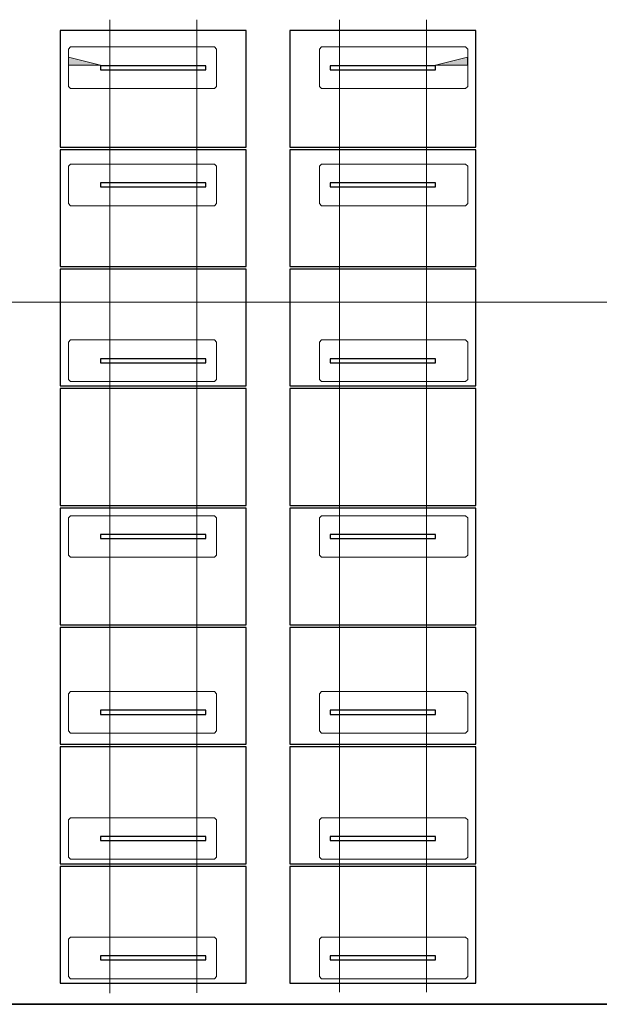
# Model space of a CAD drawing. Extents: x -720 to 300, y 62 to 1112.
# Tile 7 of 60: x -422 to -313, y 253 to 438. Entities that reach past the tile are written whole.
import ezdxf
from ezdxf.lldxf.tags import DXFTag

# ---------------------------------------------------------------- set-up
doc = ezdxf.new("R2010")
doc.units = 0
doc.layers.get('0').update_dxf_attribs({"lineweight": 13})
for name, color, linetype, lineweight in [('3_Solarbase', 7, 'Continuous', 25), ('70 -71 Achsen- 1 Gebäudeachsen', 7, 'STRICHPUNKT2-A06DN9U3MF', 18), ('E_PV_Aufstellzone', 7, 'grob', 35), ('ModuleHighPointMark', 7, 'Continuous', 25)]:
    doc.layers.add(name, color=color, linetype=linetype, lineweight=lineweight)
doc.layers.add('E_ST_Tragsystem', color=7, linetype='Continuous', lineweight=18, true_color=0x006666)
doc.layers.add('Modules', color=7, linetype='Continuous', lineweight=25, true_color=0xffa500)
tags = doc.linetypes.add('grob', pattern=[14, 3, -8, 3]).pattern_tags.tags
tags[8:9] = [DXFTag(74, 4), DXFTag(75, 0), DXFTag(340, '0'), DXFTag(46, 0.0), DXFTag(50, 0.0), DXFTag(44, 0.0), DXFTag(45, 0.0)]
tags[6:7] = [DXFTag(74, 4), DXFTag(75, 0), DXFTag(340, '0'), DXFTag(46, 0.0), DXFTag(50, 0.0), DXFTag(44, 0.0), DXFTag(45, 0.0)]
tags[4:5] = [DXFTag(74, 4), DXFTag(75, 0), DXFTag(340, '0'), DXFTag(46, 0.0), DXFTag(50, 0.0), DXFTag(44, 0.0), DXFTag(45, 0.0)]
tags = doc.linetypes.add('STRICHPUNKT2-A06DN9U3MF', pattern=[12.7, 6.35, -3.175, 0, -3.175]).pattern_tags.tags
tags[10:11] = [DXFTag(74, 4), DXFTag(75, 0), DXFTag(340, '0'), DXFTag(46, 0.0), DXFTag(50, 0.0), DXFTag(44, 0.0), DXFTag(45, 0.0)]
tags[8:9] = [DXFTag(74, 4), DXFTag(75, 0), DXFTag(340, '0'), DXFTag(46, 0.0), DXFTag(50, 0.0), DXFTag(44, 0.0), DXFTag(45, 0.0)]
tags[6:7] = [DXFTag(74, 4), DXFTag(75, 0), DXFTag(340, '0'), DXFTag(46, 0.0), DXFTag(50, 0.0), DXFTag(44, 0.0), DXFTag(45, 0.0)]
tags[4:5] = [DXFTag(74, 4), DXFTag(75, 0), DXFTag(340, '0'), DXFTag(46, 0.0), DXFTag(50, 0.0), DXFTag(44, 0.0), DXFTag(45, 0.0)]

# ---------------------------------------------------------------- blocks, each defined once
blk = doc.blocks.new('Referenz-A06DN9U5MF')
at = {"layer": '70 -71 Achsen- 1 Gebäudeachsen', "color": 0, "linetype": 'STRICHPUNKT2-A06DN9U3MF', "ltscale": 0.18}
blk.add_line((-682.49, 384.91), (76.46, 384.91), dxfattribs=at)
blk = doc.blocks.new('Polygon-A06DN9U7MF')
at = {"color": 0, "linetype": 'ByBlock', "lineweight": -2, "ltscale": 0.7}
blk.add_line((76.46, 253.13), (-550.14, 253.13), dxfattribs=at)
blk = doc.blocks.new('Blockreferenz-A06DNAH3MF')
at = {"layer": '3_Solarbase', "color": 0}
for p, q in [((-387.06, 341.32), (-406.86, 341.32)), ((-406.86, 341.32), (-406.86, 340.56)), ((-406.86, 340.56), (-387.06, 340.56)), ((-387.06, 340.56), (-387.06, 341.32))]:
    blk.add_line(p, q, dxfattribs=at)
blk = doc.blocks.new('Blockreferenz-A06DNAH7MF')
at = {"layer": '3_Solarbase', "color": 0}
for p, q in [((-387.06, 407.32), (-406.86, 407.32)), ((-406.86, 407.32), (-406.86, 406.56)), ((-387.06, 406.56), (-387.06, 407.32)), ((-406.86, 406.56), (-387.06, 406.56))]:
    blk.add_line(p, q, dxfattribs=at)
blk = doc.blocks.new('Blockreferenz-A06DNAHPMF')
at = {"layer": '3_Solarbase', "color": 0}
for p, q in [((-387.06, 429.32), (-406.86, 429.32)), ((-406.86, 429.32), (-406.86, 428.56)), ((-387.06, 428.56), (-387.06, 429.32)), ((-406.86, 428.56), (-387.06, 428.56))]:
    blk.add_line(p, q, dxfattribs=at)
blk = doc.blocks.new('Blockreferenz-A06DNAHRMF')
at = {"layer": '3_Solarbase', "color": 0}
for p, q in [((-387.06, 341.32), (-406.86, 341.32)), ((-406.86, 341.32), (-406.86, 340.56)), ((-406.86, 340.56), (-387.06, 340.56)), ((-387.06, 340.56), (-387.06, 341.32))]:
    blk.add_line(p, q, dxfattribs=at)
blk = doc.blocks.new('Blockreferenz-A06DNAHTMF')
at = {"layer": '3_Solarbase', "color": 0}
for p, q in [((-387.06, 374.32), (-406.86, 374.32)), ((-406.86, 374.32), (-406.86, 373.56)), ((-406.86, 373.56), (-387.06, 373.56)), ((-387.06, 373.56), (-387.06, 374.32))]:
    blk.add_line(p, q, dxfattribs=at)
blk = doc.blocks.new('Blockreferenz-A06DNAHVMF')
at = {"layer": '3_Solarbase', "color": 0}
for p, q in [((-387.06, 308.32), (-406.86, 308.32)), ((-406.86, 308.32), (-406.86, 307.56)), ((-406.86, 307.56), (-387.06, 307.56)), ((-387.06, 307.56), (-387.06, 308.32))]:
    blk.add_line(p, q, dxfattribs=at)
blk = doc.blocks.new('Blockreferenz-A06DNAI1MF')
at = {"layer": '3_Solarbase', "color": 0}
for p, q in [((-387.06, 407.32), (-406.86, 407.32)), ((-406.86, 407.32), (-406.86, 406.56)), ((-387.06, 406.56), (-387.06, 407.32)), ((-406.86, 406.56), (-387.06, 406.56))]:
    blk.add_line(p, q, dxfattribs=at)
blk = doc.blocks.new('Blockreferenz-A06DNAI3MF')
at = {"layer": '3_Solarbase', "color": 0}
for p, q in [((-387.06, 429.32), (-406.86, 429.32)), ((-406.86, 429.32), (-406.86, 428.56)), ((-387.06, 428.56), (-387.06, 429.32)), ((-406.86, 428.56), (-387.06, 428.56))]:
    blk.add_line(p, q, dxfattribs=at)
blk = doc.blocks.new('Blockreferenz-A06DNAI7MF')
at = {"layer": 'ModuleHighPointMark', "color": 16, "lineweight": 0, "true_color": 0x6c0000}
for p, q in [((-412.86, 429.44), (-412.86, 430.94)), ((-412.86, 430.94), (-406.86, 429.44)), ((-406.86, 429.44), (-412.86, 429.44))]:
    blk.add_line(p, q, dxfattribs=at)
at = {"layer": 'ModuleHighPointMark', "color": 40, "linetype": 'ByBlock', "ltscale": 0.25, "true_color": 0xffa600}
blk.add_solid([(-412.86, 429.44), (-412.86, 430.94), (-406.86, 429.44)], dxfattribs=at)
blk = doc.blocks.new('Blockreferenz-A06DNAIJMF')
at = {"layer": 'Modules'}
for p, q in [((-379.53, 323.86), (-414.39, 323.86)), ((-414.39, 323.86), (-414.39, 301.94)), ((-379.53, 301.94), (-379.53, 323.86)), ((-414.39, 301.94), (-379.53, 301.94))]:
    blk.add_line(p, q, dxfattribs=at)
blk = doc.blocks.new('Blockreferenz-A06DNAILMF')
at = {"layer": 'Modules'}
for p, q in [((-379.53, 413.54), (-414.39, 413.54)), ((-414.39, 413.54), (-414.39, 391.62)), ((-379.53, 391.62), (-379.53, 413.54)), ((-414.39, 391.62), (-379.53, 391.62))]:
    blk.add_line(p, q, dxfattribs=at)
blk = doc.blocks.new('Blockreferenz-A06DNAIPMF')
at = {"layer": 'Modules'}
for p, q in [((-379.53, 435.96), (-414.39, 435.96)), ((-414.39, 435.96), (-414.39, 414.04)), ((-379.53, 414.04), (-379.53, 435.96)), ((-414.39, 414.04), (-379.53, 414.04))]:
    blk.add_line(p, q, dxfattribs=at)
blk = doc.blocks.new('Blockreferenz-A06DNAIVMF')
at = {"layer": 'Modules'}
for p, q in [((-379.53, 391.12), (-414.39, 391.12)), ((-414.39, 391.12), (-414.39, 369.2)), ((-379.53, 369.2), (-379.53, 391.12)), ((-414.39, 369.2), (-379.53, 369.2))]:
    blk.add_line(p, q, dxfattribs=at)
blk = doc.blocks.new('Blockreferenz-A06DNAK5MF')
at = {"color": 96, "lineweight": -2, "true_color": 0x008000}
for p, q in [((-412.85, 311.44), (-412.45, 311.84)), ((-412.85, 304.44), (-412.85, 311.44)), ((-412.45, 311.84), (-385.45, 311.84)), ((-385.45, 311.84), (-385.05, 311.44)), ((-385.05, 311.44), (-385.05, 304.44)), ((-412.45, 304.04), (-412.85, 304.44)), ((-385.45, 304.04), (-412.45, 304.04)), ((-385.05, 304.44), (-385.45, 304.04))]:
    blk.add_line(p, q, dxfattribs=at)
blk = doc.blocks.new('Blockreferenz-A06DNAKBMF')
at = {"color": 96, "lineweight": -2, "true_color": 0x008000}
for p, q in [((-412.85, 344.44), (-412.45, 344.84)), ((-412.85, 337.44), (-412.85, 344.44)), ((-412.45, 344.84), (-385.45, 344.84)), ((-385.45, 344.84), (-385.05, 344.44)), ((-385.05, 344.44), (-385.05, 337.44)), ((-412.45, 337.04), (-412.85, 337.44)), ((-385.45, 337.04), (-412.45, 337.04)), ((-385.05, 337.44), (-385.45, 337.04))]:
    blk.add_line(p, q, dxfattribs=at)
blk = doc.blocks.new('Blockreferenz-A06DNAKFMF')
at = {"color": 96, "lineweight": -2, "true_color": 0x008000}
for p, q in [((-412.85, 377.44), (-412.45, 377.84)), ((-412.85, 370.44), (-412.85, 377.44)), ((-412.45, 377.84), (-385.45, 377.84)), ((-385.45, 377.84), (-385.05, 377.44)), ((-385.05, 377.44), (-385.05, 370.44)), ((-412.45, 370.04), (-412.85, 370.44)), ((-385.45, 370.04), (-412.45, 370.04)), ((-385.05, 370.44), (-385.45, 370.04))]:
    blk.add_line(p, q, dxfattribs=at)
blk = doc.blocks.new('Blockreferenz-A06DNAKNMF')
at = {"color": 96, "lineweight": -2, "true_color": 0x008000}
for p, q in [((-412.85, 410.44), (-412.45, 410.84)), ((-412.85, 403.44), (-412.85, 410.44)), ((-412.45, 410.84), (-385.45, 410.84)), ((-385.45, 410.84), (-385.05, 410.44)), ((-385.05, 410.44), (-385.05, 403.44)), ((-412.45, 403.04), (-412.85, 403.44)), ((-385.45, 403.04), (-412.45, 403.04)), ((-385.05, 403.44), (-385.45, 403.04))]:
    blk.add_line(p, q, dxfattribs=at)
blk = doc.blocks.new('Blockreferenz-A06DNAKRMF')
at = {"color": 96, "lineweight": -2, "true_color": 0x008000}
for p, q in [((-412.85, 432.44), (-412.45, 432.84)), ((-412.45, 432.84), (-385.45, 432.84)), ((-385.45, 432.84), (-385.05, 432.44)), ((-412.85, 425.44), (-412.85, 432.44)), ((-385.05, 432.44), (-385.05, 425.44)), ((-412.45, 425.04), (-412.85, 425.44)), ((-385.05, 425.44), (-385.45, 425.04)), ((-385.45, 425.04), (-412.45, 425.04))]:
    blk.add_line(p, q, dxfattribs=at)
blk = doc.blocks.new('Blockreferenz-A06DNAKTMF')
at = {"layer": 'Modules'}
for p, q in [((-379.53, 346.28), (-414.39, 346.28)), ((-414.39, 346.28), (-414.39, 324.36)), ((-379.53, 324.36), (-379.53, 346.28)), ((-414.39, 324.36), (-379.53, 324.36))]:
    blk.add_line(p, q, dxfattribs=at)
blk = doc.blocks.new('Blockreferenz-A06DNAKXMF')
at = {"layer": 'Modules'}
for p, q in [((-379.53, 368.7), (-414.39, 368.7)), ((-414.39, 368.7), (-414.39, 346.78)), ((-379.53, 346.78), (-379.53, 368.7)), ((-414.39, 346.78), (-379.53, 346.78))]:
    blk.add_line(p, q, dxfattribs=at)
blk = doc.blocks.new('Blockreferenz-A06DNALBMF')
at = {"layer": '3_Solarbase', "color": 0}
for p, q in [((-387.06, 374.32), (-406.86, 374.32)), ((-406.86, 374.32), (-406.86, 373.56)), ((-406.86, 373.56), (-387.06, 373.56)), ((-387.06, 373.56), (-387.06, 374.32))]:
    blk.add_line(p, q, dxfattribs=at)
blk = doc.blocks.new('Blockreferenz-A06DNALHMF')
at = {"layer": '3_Solarbase', "color": 0}
for p, q in [((-387.06, 308.32), (-406.86, 308.32)), ((-406.86, 308.32), (-406.86, 307.56)), ((-406.86, 307.56), (-387.06, 307.56)), ((-387.06, 307.56), (-387.06, 308.32))]:
    blk.add_line(p, q, dxfattribs=at)
blk = doc.blocks.new('Blockreferenz-A06DNALJMF')
at = {"layer": '3_Solarbase', "color": 0}
for p, q in [((-343.96, 374.32), (-363.76, 374.32)), ((-363.76, 374.32), (-363.76, 373.56)), ((-363.76, 373.56), (-343.96, 373.56)), ((-343.96, 373.56), (-343.96, 374.32))]:
    blk.add_line(p, q, dxfattribs=at)
blk = doc.blocks.new('Blockreferenz-A06DNALLMF')
at = {"layer": '3_Solarbase', "color": 0}
for p, q in [((-343.96, 429.32), (-363.76, 429.32)), ((-363.76, 429.32), (-363.76, 428.56)), ((-343.96, 428.56), (-343.96, 429.32)), ((-363.76, 428.56), (-343.96, 428.56))]:
    blk.add_line(p, q, dxfattribs=at)
blk = doc.blocks.new('Blockreferenz-A06DNALNMF')
at = {"layer": '3_Solarbase', "color": 0}
for p, q in [((-343.96, 308.32), (-363.76, 308.32)), ((-363.76, 308.32), (-363.76, 307.56)), ((-363.76, 307.56), (-343.96, 307.56)), ((-343.96, 307.56), (-343.96, 308.32))]:
    blk.add_line(p, q, dxfattribs=at)
blk = doc.blocks.new('Blockreferenz-A06DNALPMF')
at = {"layer": '3_Solarbase', "color": 0}
for p, q in [((-343.96, 407.32), (-363.76, 407.32)), ((-363.76, 407.32), (-363.76, 406.56)), ((-343.96, 406.56), (-343.96, 407.32)), ((-363.76, 406.56), (-343.96, 406.56))]:
    blk.add_line(p, q, dxfattribs=at)
blk = doc.blocks.new('Blockreferenz-A06DNALRMF')
at = {"layer": '3_Solarbase', "color": 0}
for p, q in [((-343.96, 341.32), (-363.76, 341.32)), ((-363.76, 341.32), (-363.76, 340.56)), ((-363.76, 340.56), (-343.96, 340.56)), ((-343.96, 340.56), (-343.96, 341.32))]:
    blk.add_line(p, q, dxfattribs=at)
blk = doc.blocks.new('Blockreferenz-A06DNALTMF')
at = {"layer": '3_Solarbase', "color": 0}
for p, q in [((-343.96, 374.32), (-363.76, 374.32)), ((-363.76, 374.32), (-363.76, 373.56)), ((-363.76, 373.56), (-343.96, 373.56)), ((-343.96, 373.56), (-343.96, 374.32))]:
    blk.add_line(p, q, dxfattribs=at)
blk = doc.blocks.new('Blockreferenz-A06DNALVMF')
at = {"layer": '3_Solarbase', "color": 0}
for p, q in [((-343.96, 308.32), (-363.76, 308.32)), ((-363.76, 308.32), (-363.76, 307.56)), ((-363.76, 307.56), (-343.96, 307.56)), ((-343.96, 307.56), (-343.96, 308.32))]:
    blk.add_line(p, q, dxfattribs=at)
blk = doc.blocks.new('Blockreferenz-A06DNALXMF')
at = {"layer": '3_Solarbase', "color": 0}
for p, q in [((-343.96, 429.32), (-363.76, 429.32)), ((-363.76, 429.32), (-363.76, 428.56)), ((-343.96, 428.56), (-343.96, 429.32)), ((-363.76, 428.56), (-343.96, 428.56))]:
    blk.add_line(p, q, dxfattribs=at)
blk = doc.blocks.new('Blockreferenz-A06DNALZMF')
at = {"layer": 'ModuleHighPointMark', "color": 16, "lineweight": 0, "true_color": 0x6c0000}
for p, q in [((-337.96, 430.94), (-343.96, 429.44)), ((-337.96, 429.44), (-337.96, 430.94)), ((-343.96, 429.44), (-337.96, 429.44))]:
    blk.add_line(p, q, dxfattribs=at)
at = {"layer": 'ModuleHighPointMark', "color": 40, "linetype": 'ByBlock', "ltscale": 0.25, "true_color": 0xffa600}
blk.add_solid([(-337.96, 429.44), (-343.96, 429.44), (-337.96, 430.94)], dxfattribs=at)
blk = doc.blocks.new('Blockreferenz-A06DNAM1MF')
at = {"layer": 'Modules'}
for p, q in [((-336.43, 323.86), (-371.29, 323.86)), ((-371.29, 323.86), (-371.29, 301.94)), ((-336.43, 301.94), (-336.43, 323.86)), ((-371.29, 301.94), (-336.43, 301.94))]:
    blk.add_line(p, q, dxfattribs=at)
blk = doc.blocks.new('Blockreferenz-A06DNAM3MF')
at = {"layer": 'Modules'}
for p, q in [((-336.43, 435.96), (-371.29, 435.96)), ((-371.29, 435.96), (-371.29, 414.04)), ((-336.43, 414.04), (-336.43, 435.96)), ((-371.29, 414.04), (-336.43, 414.04))]:
    blk.add_line(p, q, dxfattribs=at)
blk = doc.blocks.new('Blockreferenz-A06DNAM5MF')
at = {"layer": 'Modules'}
for p, q in [((-336.43, 413.54), (-371.29, 413.54)), ((-371.29, 413.54), (-371.29, 391.62)), ((-336.43, 391.62), (-336.43, 413.54)), ((-371.29, 391.62), (-336.43, 391.62))]:
    blk.add_line(p, q, dxfattribs=at)
blk = doc.blocks.new('Blockreferenz-A06DNAM7MF')
at = {"color": 96, "lineweight": -2, "true_color": 0x008000}
for p, q in [((-365.75, 311.44), (-365.35, 311.84)), ((-365.75, 304.44), (-365.75, 311.44)), ((-365.35, 311.84), (-338.35, 311.84)), ((-338.35, 311.84), (-337.95, 311.44)), ((-337.95, 311.44), (-337.95, 304.44)), ((-365.35, 304.04), (-365.75, 304.44)), ((-338.35, 304.04), (-365.35, 304.04)), ((-337.95, 304.44), (-338.35, 304.04))]:
    blk.add_line(p, q, dxfattribs=at)
blk = doc.blocks.new('Blockreferenz-A06DNAM9MF')
at = {"color": 96, "lineweight": -2, "true_color": 0x008000}
for p, q in [((-365.75, 377.44), (-365.35, 377.84)), ((-365.75, 370.44), (-365.75, 377.44)), ((-365.35, 377.84), (-338.35, 377.84)), ((-338.35, 377.84), (-337.95, 377.44)), ((-337.95, 377.44), (-337.95, 370.44)), ((-365.35, 370.04), (-365.75, 370.44)), ((-338.35, 370.04), (-365.35, 370.04)), ((-337.95, 370.44), (-338.35, 370.04))]:
    blk.add_line(p, q, dxfattribs=at)
blk = doc.blocks.new('Blockreferenz-A06DNAMBMF')
at = {"color": 96, "lineweight": -2, "true_color": 0x008000}
for p, q in [((-365.75, 410.44), (-365.35, 410.84)), ((-365.75, 403.44), (-365.75, 410.44)), ((-365.35, 410.84), (-338.35, 410.84)), ((-338.35, 410.84), (-337.95, 410.44)), ((-337.95, 410.44), (-337.95, 403.44)), ((-365.35, 403.04), (-365.75, 403.44)), ((-338.35, 403.04), (-365.35, 403.04)), ((-337.95, 403.44), (-338.35, 403.04))]:
    blk.add_line(p, q, dxfattribs=at)
blk = doc.blocks.new('Blockreferenz-A06DNAMDMF')
at = {"color": 96, "lineweight": -2, "true_color": 0x008000}
for p, q in [((-365.75, 432.44), (-365.35, 432.84)), ((-365.35, 432.84), (-338.35, 432.84)), ((-338.35, 432.84), (-337.95, 432.44)), ((-365.75, 425.44), (-365.75, 432.44)), ((-337.95, 432.44), (-337.95, 425.44)), ((-365.35, 425.04), (-365.75, 425.44)), ((-337.95, 425.44), (-338.35, 425.04)), ((-338.35, 425.04), (-365.35, 425.04))]:
    blk.add_line(p, q, dxfattribs=at)
blk = doc.blocks.new('Blockreferenz-A06DNAMFMF')
at = {"layer": 'Modules'}
for p, q in [((-336.43, 346.28), (-371.29, 346.28)), ((-371.29, 346.28), (-371.29, 324.36)), ((-336.43, 324.36), (-336.43, 346.28)), ((-371.29, 324.36), (-336.43, 324.36))]:
    blk.add_line(p, q, dxfattribs=at)
blk = doc.blocks.new('Blockreferenz-A06DNAMHMF')
at = {"layer": 'Modules'}
for p, q in [((-336.43, 368.7), (-371.29, 368.7)), ((-371.29, 368.7), (-371.29, 346.78)), ((-336.43, 346.78), (-336.43, 368.7)), ((-371.29, 346.78), (-336.43, 346.78))]:
    blk.add_line(p, q, dxfattribs=at)
blk = doc.blocks.new('Blockreferenz-A06DNAMJMF')
at = {"layer": 'Modules'}
for p, q in [((-336.43, 391.12), (-371.29, 391.12)), ((-371.29, 391.12), (-371.29, 369.2)), ((-336.43, 369.2), (-336.43, 391.12)), ((-371.29, 369.2), (-336.43, 369.2))]:
    blk.add_line(p, q, dxfattribs=at)
blk = doc.blocks.new('Blockreferenz-A06DNAMLMF')
at = {"color": 96, "lineweight": -2, "true_color": 0x008000}
for p, q in [((-365.75, 344.44), (-365.35, 344.84)), ((-365.75, 337.44), (-365.75, 344.44)), ((-365.35, 344.84), (-338.35, 344.84)), ((-338.35, 344.84), (-337.95, 344.44)), ((-337.95, 344.44), (-337.95, 337.44)), ((-365.35, 337.04), (-365.75, 337.44)), ((-338.35, 337.04), (-365.35, 337.04)), ((-337.95, 337.44), (-338.35, 337.04))]:
    blk.add_line(p, q, dxfattribs=at)
blk = doc.blocks.new('Blockreferenz-A06DNAMNMF')
at = {"layer": '3_Solarbase', "color": 0}
for p, q in [((-343.96, 407.32), (-363.76, 407.32)), ((-363.76, 407.32), (-363.76, 406.56)), ((-343.96, 406.56), (-343.96, 407.32)), ((-363.76, 406.56), (-343.96, 406.56))]:
    blk.add_line(p, q, dxfattribs=at)
blk = doc.blocks.new('Blockreferenz-A06DNAMPMF')
at = {"layer": '3_Solarbase', "color": 0}
for p, q in [((-343.96, 341.32), (-363.76, 341.32)), ((-363.76, 341.32), (-363.76, 340.56)), ((-363.76, 340.56), (-343.96, 340.56)), ((-343.96, 340.56), (-343.96, 341.32))]:
    blk.add_line(p, q, dxfattribs=at)
blk = doc.blocks.new('Blockreferenz-A06DNAMXMF')
at = {"layer": '3_Solarbase', "color": 0}
for p, q in [((-387.06, 284.64), (-406.86, 284.64)), ((-406.86, 284.64), (-406.86, 283.88)), ((-406.86, 283.88), (-387.06, 283.88)), ((-387.06, 283.88), (-387.06, 284.64))]:
    blk.add_line(p, q, dxfattribs=at)
blk = doc.blocks.new('Blockreferenz-A06DNAN3MF')
at = {"layer": 'Modules'}
for p, q in [((-379.53, 301.44), (-414.39, 301.44)), ((-414.39, 301.44), (-414.39, 279.52)), ((-379.53, 279.52), (-379.53, 301.44)), ((-414.39, 279.52), (-379.53, 279.52))]:
    blk.add_line(p, q, dxfattribs=at)
blk = doc.blocks.new('Blockreferenz-A06DNANBMF')
at = {"color": 96, "lineweight": -2, "true_color": 0x008000}
for p, q in [((-412.85, 287.76), (-412.45, 288.16)), ((-412.85, 280.76), (-412.85, 287.76)), ((-412.45, 288.16), (-385.45, 288.16)), ((-385.45, 288.16), (-385.05, 287.76)), ((-385.05, 287.76), (-385.05, 280.76)), ((-412.45, 280.36), (-412.85, 280.76)), ((-385.45, 280.36), (-412.45, 280.36)), ((-385.05, 280.76), (-385.45, 280.36))]:
    blk.add_line(p, q, dxfattribs=at)
blk = doc.blocks.new('Blockreferenz-A06DNANJMF')
at = {"layer": '3_Solarbase', "color": 0}
for p, q in [((-387.06, 284.64), (-406.86, 284.64)), ((-406.86, 284.64), (-406.86, 283.88)), ((-406.86, 283.88), (-387.06, 283.88)), ((-387.06, 283.88), (-387.06, 284.64))]:
    blk.add_line(p, q, dxfattribs=at)
blk = doc.blocks.new('Blockreferenz-A06DNANNMF')
at = {"layer": '3_Solarbase', "color": 0}
for p, q in [((-343.96, 284.64), (-363.76, 284.64)), ((-363.76, 284.64), (-363.76, 283.88)), ((-363.76, 283.88), (-343.96, 283.88)), ((-343.96, 283.88), (-343.96, 284.64))]:
    blk.add_line(p, q, dxfattribs=at)
blk = doc.blocks.new('Blockreferenz-A06DNANPMF')
at = {"layer": '3_Solarbase', "color": 0}
for p, q in [((-343.96, 284.64), (-363.76, 284.64)), ((-363.76, 284.64), (-363.76, 283.88)), ((-363.76, 283.88), (-343.96, 283.88)), ((-343.96, 283.88), (-343.96, 284.64))]:
    blk.add_line(p, q, dxfattribs=at)
blk = doc.blocks.new('Blockreferenz-A06DNANRMF')
at = {"color": 96, "lineweight": -2, "true_color": 0x008000}
for p, q in [((-365.75, 287.76), (-365.35, 288.16)), ((-365.75, 280.76), (-365.75, 287.76)), ((-365.35, 288.16), (-338.35, 288.16)), ((-338.35, 288.16), (-337.95, 287.76)), ((-337.95, 287.76), (-337.95, 280.76)), ((-365.35, 280.36), (-365.75, 280.76)), ((-338.35, 280.36), (-365.35, 280.36)), ((-337.95, 280.76), (-338.35, 280.36))]:
    blk.add_line(p, q, dxfattribs=at)
blk = doc.blocks.new('Blockreferenz-A06DNANTMF')
at = {"layer": 'Modules'}
for p, q in [((-336.43, 301.44), (-371.29, 301.44)), ((-371.29, 301.44), (-371.29, 279.52)), ((-336.43, 279.52), (-336.43, 301.44)), ((-371.29, 279.52), (-336.43, 279.52))]:
    blk.add_line(p, q, dxfattribs=at)
blk = doc.blocks.new('Blockreferenz-A06DNAZTMF')
at = {"layer": '3_Solarbase', "color": 0}
for p, q in [((-387.06, 262.22), (-406.86, 262.22)), ((-406.86, 262.22), (-406.86, 261.46)), ((-406.86, 261.46), (-387.06, 261.46)), ((-387.06, 261.46), (-387.06, 262.22))]:
    blk.add_line(p, q, dxfattribs=at)
blk = doc.blocks.new('Blockreferenz-A06DNAZZMF')
at = {"layer": 'Modules'}
for p, q in [((-379.53, 279.02), (-414.39, 279.02)), ((-414.39, 279.02), (-414.39, 257.1)), ((-379.53, 257.1), (-379.53, 279.02)), ((-414.39, 257.1), (-379.53, 257.1))]:
    blk.add_line(p, q, dxfattribs=at)
blk = doc.blocks.new('Blockreferenz-A06DNB07MF')
at = {"color": 96, "lineweight": -2, "true_color": 0x008000}
for p, q in [((-412.85, 265.34), (-412.45, 265.74)), ((-412.85, 258.34), (-412.85, 265.34)), ((-412.45, 265.74), (-385.45, 265.74)), ((-385.45, 265.74), (-385.05, 265.34)), ((-385.05, 265.34), (-385.05, 258.34)), ((-412.45, 257.94), (-412.85, 258.34)), ((-385.45, 257.94), (-412.45, 257.94)), ((-385.05, 258.34), (-385.45, 257.94))]:
    blk.add_line(p, q, dxfattribs=at)
blk = doc.blocks.new('Blockreferenz-A06DNB0FMF')
at = {"layer": '3_Solarbase', "color": 0}
for p, q in [((-387.06, 262.22), (-406.86, 262.22)), ((-406.86, 262.22), (-406.86, 261.46)), ((-406.86, 261.46), (-387.06, 261.46)), ((-387.06, 261.46), (-387.06, 262.22))]:
    blk.add_line(p, q, dxfattribs=at)
blk = doc.blocks.new('Blockreferenz-A06DNB0JMF')
at = {"layer": '3_Solarbase', "color": 0}
for p, q in [((-343.96, 262.22), (-363.76, 262.22)), ((-363.76, 262.22), (-363.76, 261.46)), ((-363.76, 261.46), (-343.96, 261.46)), ((-343.96, 261.46), (-343.96, 262.22))]:
    blk.add_line(p, q, dxfattribs=at)
blk = doc.blocks.new('Blockreferenz-A06DNB0LMF')
at = {"layer": '3_Solarbase', "color": 0}
for p, q in [((-343.96, 262.22), (-363.76, 262.22)), ((-363.76, 262.22), (-363.76, 261.46)), ((-363.76, 261.46), (-343.96, 261.46)), ((-343.96, 261.46), (-343.96, 262.22))]:
    blk.add_line(p, q, dxfattribs=at)
blk = doc.blocks.new('Blockreferenz-A06DNB0NMF')
at = {"color": 96, "lineweight": -2, "true_color": 0x008000}
for p, q in [((-365.75, 265.34), (-365.35, 265.74)), ((-365.75, 258.34), (-365.75, 265.34)), ((-365.35, 265.74), (-338.35, 265.74)), ((-338.35, 265.74), (-337.95, 265.34)), ((-337.95, 265.34), (-337.95, 258.34)), ((-365.35, 257.94), (-365.75, 258.34)), ((-338.35, 257.94), (-365.35, 257.94)), ((-337.95, 258.34), (-338.35, 257.94))]:
    blk.add_line(p, q, dxfattribs=at)
blk = doc.blocks.new('Blockreferenz-A06DNB0PMF')
at = {"layer": 'Modules'}
for p, q in [((-336.43, 279.02), (-371.29, 279.02)), ((-371.29, 279.02), (-371.29, 257.1)), ((-336.43, 257.1), (-336.43, 279.02)), ((-371.29, 257.1), (-336.43, 257.1))]:
    blk.add_line(p, q, dxfattribs=at)

msp = doc.modelspace()

# ---------------------------------------------------------------- linework, layer by layer
at = {"layer": 'E_ST_Tragsystem', "color": 1, "ltscale": 0.18, "true_color": 0xff0000}
for p, q in [((-405.11, 395.94), (-405.11, 437.96)), ((-388.8, 395.94), (-388.8, 437.96)), ((-362.01, 395.94), (-362.01, 437.96)), ((-345.7, 395.94), (-345.7, 437.96)), ((-405.11, 299.94), (-405.11, 395.94)), ((-388.8, 299.94), (-388.8, 395.94)), ((-362.01, 299.94), (-362.01, 395.94)), ((-345.7, 299.94), (-345.7, 395.94)), ((-405.11, 255.24), (-405.11, 327.66)), ((-388.8, 255.28), (-388.8, 327.66)), ((-362.01, 255.38), (-362.01, 327.66)), ((-345.7, 255.42), (-345.7, 327.66))]:
    msp.add_line(p, q, dxfattribs=at)

# ---------------------------------------------------------------- block references
at = {"color": 8, "lineweight": 13, "ltscale": 0.13, "true_color": 0x808080}
msp.add_blockref('Referenz-A06DN9U5MF', (0, 0), dxfattribs=at)
at = {"layer": 'E_PV_Aufstellzone', "ltscale": 0.7}
msp.add_blockref('Polygon-A06DN9U7MF', (0, 0), dxfattribs=at)
at = {"layer": 'E_ST_Tragsystem', "color": 7, "ltscale": 0.18, "true_color": 0xffffff}
for name in ['Blockreferenz-A06DNAIPMF', 'Blockreferenz-A06DNAM3MF', 'Blockreferenz-A06DNAILMF', 'Blockreferenz-A06DNAM5MF', 'Blockreferenz-A06DNAIVMF', 'Blockreferenz-A06DNAMJMF', 'Blockreferenz-A06DNAKXMF', 'Blockreferenz-A06DNAMHMF', 'Blockreferenz-A06DNAKTMF', 'Blockreferenz-A06DNAMFMF', 'Blockreferenz-A06DNAIJMF', 'Blockreferenz-A06DNAM1MF', 'Blockreferenz-A06DNAN3MF', 'Blockreferenz-A06DNANTMF', 'Blockreferenz-A06DNAZZMF', 'Blockreferenz-A06DNB0PMF']:
    msp.add_blockref(name, (0, 0), dxfattribs=at)
at = {"layer": 'E_ST_Tragsystem', "color": 0, "ltscale": 0.18}
for name in ['Blockreferenz-A06DNAKRMF', 'Blockreferenz-A06DNAMDMF', 'Blockreferenz-A06DNAI7MF', 'Blockreferenz-A06DNALZMF', 'Blockreferenz-A06DNAKNMF', 'Blockreferenz-A06DNAMBMF', 'Blockreferenz-A06DNAKFMF', 'Blockreferenz-A06DNAM9MF', 'Blockreferenz-A06DNAKBMF', 'Blockreferenz-A06DNAMLMF', 'Blockreferenz-A06DNAK5MF', 'Blockreferenz-A06DNAM7MF', 'Blockreferenz-A06DNANBMF', 'Blockreferenz-A06DNANRMF', 'Blockreferenz-A06DNB07MF', 'Blockreferenz-A06DNB0NMF']:
    msp.add_blockref(name, (0, 0), dxfattribs=at)
at = {"layer": 'E_ST_Tragsystem', "color": 5, "ltscale": 0.18, "true_color": 0x0000ff}
for name in ['Blockreferenz-A06DNAHPMF', 'Blockreferenz-A06DNAI3MF', 'Blockreferenz-A06DNALLMF', 'Blockreferenz-A06DNALXMF', 'Blockreferenz-A06DNAH7MF', 'Blockreferenz-A06DNAI1MF', 'Blockreferenz-A06DNALPMF', 'Blockreferenz-A06DNAMNMF', 'Blockreferenz-A06DNAHTMF', 'Blockreferenz-A06DNALBMF', 'Blockreferenz-A06DNALJMF', 'Blockreferenz-A06DNALTMF', 'Blockreferenz-A06DNAH3MF', 'Blockreferenz-A06DNAHRMF', 'Blockreferenz-A06DNALRMF', 'Blockreferenz-A06DNAMPMF', 'Blockreferenz-A06DNAHVMF', 'Blockreferenz-A06DNALHMF', 'Blockreferenz-A06DNALNMF', 'Blockreferenz-A06DNALVMF', 'Blockreferenz-A06DNAMXMF', 'Blockreferenz-A06DNANJMF', 'Blockreferenz-A06DNANNMF', 'Blockreferenz-A06DNANPMF', 'Blockreferenz-A06DNAZTMF', 'Blockreferenz-A06DNB0FMF', 'Blockreferenz-A06DNB0JMF', 'Blockreferenz-A06DNB0LMF']:
    msp.add_blockref(name, (0, 0), dxfattribs=at)

doc.saveas('drawing.dxf')
